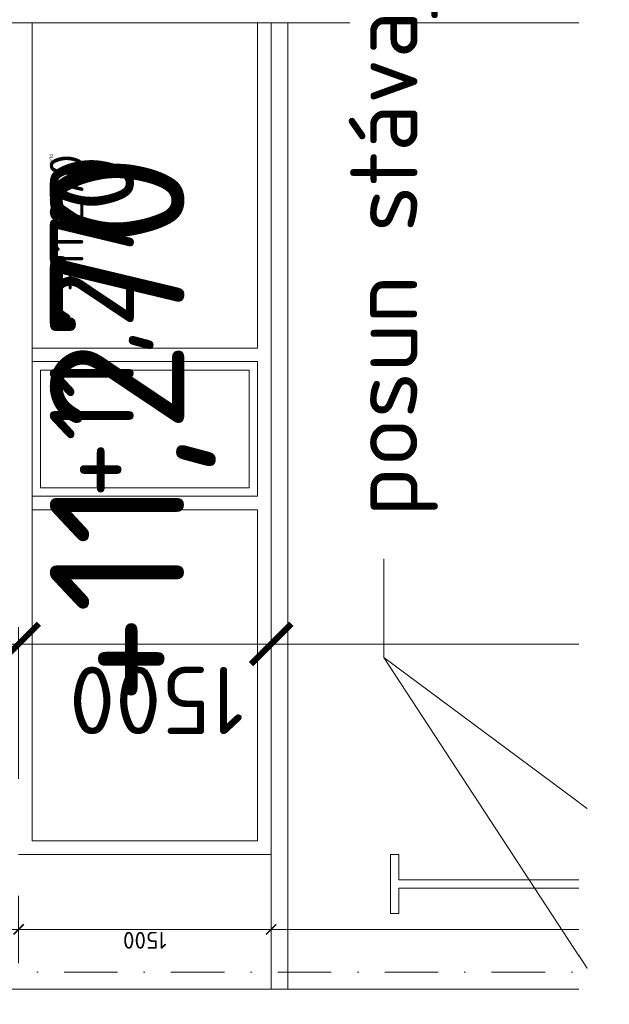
# Model space of a CAD drawing. Header units: millimetres. Extents: x -15830 to 4680139, y -28864 to 2281735.
# Tile 61 of 256: x 121630 to 125134, y 94093 to 99942. Entities that reach past the tile are written whole.
import ezdxf
from ezdxf import colors
from ezdxf.entities.mleader import LeaderData, LeaderLine
from ezdxf.enums import TextEntityAlignment as Align
from ezdxf.math import Vec2, Vec3

# ---------------------------------------------------------------- set-up
doc = ezdxf.new("R2010")
doc.units = ezdxf.units.MM
doc.linetypes.add('CENTERX2', pattern=[101.6, 63.5, -12.7, 12.7, -12.7])
doc.linetypes.add('DASHDOT', pattern=[25.4, 12.7, -6.35, 0, -6.35])
for name, color, linetype in [('0 @ 1', 7, 'Continuous'), ('0 @ 10', 7, 'Continuous'), ('0 @ 100', 7, 'Continuous'), ('0 @ 250 (1)', 7, 'Continuous'), ('0 @ 250 (2)', 7, 'Continuous'), ('0 @ 400', 7, 'Continuous'), ('NWT_UT_ZARIZENI', 4, 'Continuous')]:
    doc.layers.add(name, color=color, linetype=linetype)
for name, color, linetype, lineweight in [('A99_N_kce-pohl', 1, 'Continuous', 9), ('A99_N_koty-200', 5, 'Continuous', 5), ('A99_N_koty-200 @ 200', 5, 'Continuous', 5), ('A99_N_koty-200 @ 50', 5, 'Continuous', 5), ('A99_N_koty-200-vysk', 6, 'Continuous', 9), ('A99_N_txt-popis-50', 240, 'Continuous', 9), ('A99_N_txt-popis-50 @ 200', 240, 'Continuous', 9), ('A99_N_txt-popis-50 @ 50', 240, 'Continuous', 9), ('A99_S_kce-pohl', 7, 'Continuous', 5), ('A99_S_kce-rez-sil', 7, 'Continuous', 15), ('A99_S_osy', 1, 'CENTERX2', 5)]:
    doc.layers.add(name, color=color, linetype=linetype, lineweight=lineweight)
doc.styles.add('A99_kota', font='isocpeur.ttf', dxfattribs={"height": 2})
doc.styles.add('A99_popis', font='isocpeur.ttf')
doc.dimstyles.new('A99_kota_200 new', dxfattribs={"dimscale": 200, "dimtxt": 2, "dimasz": 1.2, "dimexe": 0.5, "dimexo": 1.5, "dimgap": 0.3, "dimtad": 1, "dimdec": 0, "dimzin": 3, "dimdsep": 46, "dimtxsty": 'A99_kota', "dimblk": 'ARCHTICK', "dimcen": 2.5, "dimazin": 2, "dimtfac": 0.75, "dimtdec": 0, "dimtmove": 2, "dimatfit": 0, "dimfxl": 0, "dimtolj": 1, "dimtzin": 0, "dimlwd": 5, "dimlwe": 5, "dimarcsym": 0})

# ---------------------------------------------------------------- blocks, each defined once
blk = doc.blocks.new('_ArchTick')
at = {"color": 0, "linetype": 'ByBlock', "const_width": 0.15}
blk.add_lwpolyline([(-0.5, -0.5), (0.5, 0.5)], dxfattribs=at)
blk = doc.blocks.new('*D353')
at = {"layer": 'A99_N_koty-200', "color": 0, "linetype": 'Continuous', "lineweight": 5, "transparency": 16777216}
for p, q in [((121624, 96233.3), (121624, 96333.3)), ((123124, 96233.3), (123124, 96333.3)), ((121624, 96233.3), (123124, 96233.3))]:
    blk.add_line(p, q, dxfattribs=at)
at = {"layer": 'Defpoints', "color": 0, "linetype": 'Continuous', "transparency": 16777216}
for p in [(121624, 96233.3), (123124, 96233.3), (123124, 96233.3)]:
    blk.add_point(p, dxfattribs=at)
at = {"layer": 'A99_N_koty-200', "color": 0, "linetype": 'Continuous', "lineweight": 5, "transparency": 16777216, "xscale": 240, "yscale": 240, "zscale": 240, "rotation": 180}
blk.add_blockref('_ArchTick', (121624, 96233.3), dxfattribs=at)
at = {"layer": 'A99_N_koty-200', "color": 0, "linetype": 'Continuous', "lineweight": 5, "transparency": 16777216, "xscale": 240, "yscale": 240, "zscale": 240}
blk.add_blockref('_ArchTick', (123124, 96233.3), dxfattribs=at)
at = {"layer": 'A99_N_koty-200', "color": 0, "linetype": 'Continuous', "transparency": 16777216, "insert": (122444, 95898.3), "char_height": 400, "attachment_point": 5, "rotation": 180, "style": 'A99_kota'}
blk.add_mtext('\\A1;1500', dxfattribs=at)
blk = doc.blocks.new('*D354')
at = {"layer": 'A99_N_koty-200', "color": 0, "linetype": 'Continuous', "lineweight": 5, "transparency": 16777216}
for p, q in [((121624, 94738.3), (121624, 94513.3)), ((123124, 94738.3), (123124, 94513.3)), ((121624, 94538.3), (123124, 94538.3))]:
    blk.add_line(p, q, dxfattribs=at)
at = {"layer": 'Defpoints', "color": 0, "linetype": 'Continuous', "transparency": 16777216}
for p in [(121624, 96233.3), (123124, 96233.3), (123124, 94538.3)]:
    blk.add_point(p, dxfattribs=at)
at = {"layer": 'A99_N_koty-200', "color": 0, "linetype": 'Continuous', "lineweight": 5, "transparency": 16777216, "xscale": 60, "yscale": 60, "zscale": 60, "rotation": 180}
blk.add_blockref('_ArchTick', (121624, 94538.3), dxfattribs=at)
at = {"layer": 'A99_N_koty-200', "color": 0, "linetype": 'Continuous', "lineweight": 5, "transparency": 16777216, "xscale": 60, "yscale": 60, "zscale": 60}
blk.add_blockref('_ArchTick', (123124, 94538.3), dxfattribs=at)
at = {"layer": 'A99_N_koty-200', "color": 0, "linetype": 'Continuous', "transparency": 16777216, "insert": (122374, 94473.3), "char_height": 100, "attachment_point": 5, "rotation": 180, "style": 'A99_kota'}
blk.add_mtext('\\A1;1500', dxfattribs=at)
blk = doc.blocks.new('*D355')
at = {"layer": 'A99_N_koty-200', "color": 0, "linetype": 'Continuous', "lineweight": 5, "transparency": 16777216}
for p, q in [((123124, 95433.3), (123124, 96333.3)), ((132894, 95433.3), (132894, 96333.3)), ((123124, 96233.3), (132894, 96233.3))]:
    blk.add_line(p, q, dxfattribs=at)
at = {"layer": 'Defpoints', "color": 0, "linetype": 'Continuous', "transparency": 16777216}
for p in [(132894, 96233.3), (132894, 94538.3), (123124, 93333.3)]:
    blk.add_point(p, dxfattribs=at)
at = {"layer": 'A99_N_koty-200', "color": 0, "linetype": 'Continuous', "lineweight": 5, "transparency": 16777216, "xscale": 240, "yscale": 240, "zscale": 240, "rotation": 180}
blk.add_blockref('_ArchTick', (123124, 96233.3), dxfattribs=at)
at = {"layer": 'A99_N_koty-200', "color": 0, "linetype": 'Continuous', "lineweight": 5, "transparency": 16777216, "xscale": 240, "yscale": 240, "zscale": 240}
blk.add_blockref('_ArchTick', (132894, 96233.3), dxfattribs=at)
at = {"layer": 'A99_N_koty-200', "color": 0, "linetype": 'Continuous', "transparency": 16777216, "insert": (126286.5, 95955.8), "char_height": 400, "attachment_point": 5, "rotation": 180, "style": 'A99_kota'}
blk.add_mtext('\\A1;9770', dxfattribs=at)
blk = doc.blocks.new('*D356')
at = {"layer": 'A99_N_koty-200', "color": 0, "linetype": 'Continuous', "lineweight": 5, "transparency": 16777216}
for p, q in [((123124, 94338.3), (123124, 94563.3)), ((123124, 94538.3), (132894, 94538.3)), ((132894, 94538.3), (132894, 94563.3))]:
    blk.add_line(p, q, dxfattribs=at)
at = {"layer": 'Defpoints', "color": 0, "linetype": 'Continuous', "transparency": 16777216}
for p in [(132894, 94538.3), (132894, 94538.3), (123124, 93333.3)]:
    blk.add_point(p, dxfattribs=at)
at = {"layer": 'A99_N_koty-200', "color": 0, "linetype": 'Continuous', "lineweight": 5, "transparency": 16777216, "xscale": 60, "yscale": 60, "zscale": 60, "rotation": 180}
blk.add_blockref('_ArchTick', (123124, 94538.3), dxfattribs=at)
at = {"layer": 'A99_N_koty-200', "color": 0, "linetype": 'Continuous', "lineweight": 5, "transparency": 16777216, "xscale": 60, "yscale": 60, "zscale": 60}
blk.add_blockref('_ArchTick', (132894, 94538.3), dxfattribs=at)
at = {"layer": 'A99_N_koty-200', "color": 0, "linetype": 'Continuous', "transparency": 16777216, "insert": (128009, 94473.3), "char_height": 100, "attachment_point": 5, "rotation": 180, "style": 'A99_kota'}
blk.add_mtext('\\A1;9770', dxfattribs=at)
blk = doc.blocks.new('*D357')
at = {"layer": 'A99_N_koty-200', "color": 0, "linetype": 'Continuous', "lineweight": 5, "transparency": 16777216}
for p, q in [((119909, 95433.3), (119909, 96333.3)), ((121624, 95433.3), (121624, 96333.3)), ((121624, 96233.3), (119909, 96233.3))]:
    blk.add_line(p, q, dxfattribs=at)
at = {"layer": 'Defpoints', "color": 0, "linetype": 'Continuous', "transparency": 16777216}
for p in [(119909, 96233.3), (119909, 93333.3), (121624, 93333.3)]:
    blk.add_point(p, dxfattribs=at)
at = {"layer": 'A99_N_koty-200', "color": 0, "linetype": 'Continuous', "lineweight": 5, "transparency": 16777216, "xscale": 240, "yscale": 240, "zscale": 240, "rotation": 180}
blk.add_blockref('_ArchTick', (119909, 96233.3), dxfattribs=at)
at = {"layer": 'A99_N_koty-200', "color": 0, "linetype": 'Continuous', "lineweight": 5, "transparency": 16777216, "xscale": 240, "yscale": 240, "zscale": 240}
blk.add_blockref('_ArchTick', (121624, 96233.3), dxfattribs=at)
at = {"layer": 'A99_N_koty-200', "color": 0, "linetype": 'Continuous', "transparency": 16777216, "insert": (120766.5, 95973.3), "char_height": 400, "attachment_point": 5, "rotation": 180, "style": 'A99_kota'}
blk.add_mtext('\\A1;1715', dxfattribs=at)
blk = doc.blocks.new('*D358')
at = {"layer": 'A99_N_koty-200', "color": 0, "linetype": 'Continuous', "lineweight": 5, "transparency": 16777216}
for p, q in [((119909, 94338.3), (119909, 94563.3)), ((121624, 94538.3), (119909, 94538.3)), ((121624, 94338.3), (121624, 94563.3))]:
    blk.add_line(p, q, dxfattribs=at)
at = {"layer": 'Defpoints', "color": 0, "linetype": 'Continuous', "transparency": 16777216}
for p in [(119909, 94538.3), (119909, 93333.3), (121624, 93333.3)]:
    blk.add_point(p, dxfattribs=at)
at = {"layer": 'A99_N_koty-200', "color": 0, "linetype": 'Continuous', "lineweight": 5, "transparency": 16777216, "xscale": 60, "yscale": 60, "zscale": 60, "rotation": 180}
blk.add_blockref('_ArchTick', (119909, 94538.3), dxfattribs=at)
at = {"layer": 'A99_N_koty-200', "color": 0, "linetype": 'Continuous', "lineweight": 5, "transparency": 16777216, "xscale": 60, "yscale": 60, "zscale": 60}
blk.add_blockref('_ArchTick', (121624, 94538.3), dxfattribs=at)
at = {"layer": 'A99_N_koty-200', "color": 0, "linetype": 'Continuous', "transparency": 16777216, "insert": (120766.5, 94473.3), "char_height": 100, "attachment_point": 5, "rotation": 180, "style": 'A99_kota'}
blk.add_mtext('\\A1;1715', dxfattribs=at)
blk = doc.blocks.new('*U35')
at = {"color": 0, "linetype": 'ByBlock', "lineweight": -2, "style": 'A99_kota'}
for tag, p in [('VYSKA', (9.2, 7.75)), ('POPIS', (9.2, 4.5))]:
    blk.add_attdef(tag, text='', height=2, dxfattribs=at).set_placement(p, align=Align.TOP_RIGHT)
blk = doc.blocks.new('*U751')
at = {"layer": 'A99_N_koty-200-vysk', "lineweight": 5}
ref = blk.add_blockref('*U35', (121624, 89843.3), dxfattribs=dict(at, xscale=200, yscale=200, zscale=200, rotation=90.00000000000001))
ref.add_attrib('VYSKA', '+11,270', dxfattribs={"layer": '0 @ 1', "color": 0, "linetype": 'ByBlock', "lineweight": -2, "height": 2, "rotation": 90, "style": 'A99_kota'}).set_placement((121809.2, 99143.3), align=Align.TOP_RIGHT)
ref = blk.add_blockref('*U35', (121624, 89843.3), dxfattribs=dict(at, xscale=200, yscale=200, zscale=200, rotation=90.00000000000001))
ref.add_attrib('VYSKA', '+11,270', dxfattribs={"layer": '0 @ 10', "color": 0, "linetype": 'ByBlock', "lineweight": -2, "height": 20, "rotation": 90, "style": 'A99_kota'}).set_placement((121809.2, 99143.3), align=Align.TOP_RIGHT)
ref = blk.add_blockref('*U35', (121624, 89843.3), dxfattribs=dict(at, xscale=200, yscale=200, zscale=200, rotation=90.00000000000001))
ref.add_attrib('VYSKA', '+11,270', dxfattribs={"layer": '0 @ 100', "color": 0, "linetype": 'ByBlock', "lineweight": -2, "height": 200, "rotation": 90, "style": 'A99_kota'}).set_placement((121809.2, 99143.3), align=Align.TOP_RIGHT)
ref = blk.add_blockref('*U35', (121624, 89843.3), dxfattribs=dict(at, xscale=200, yscale=200, zscale=200, rotation=90.00000000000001))
ref.add_attrib('VYSKA', '+11,270', dxfattribs={"layer": '0 @ 250 (1)', "color": 0, "linetype": 'ByBlock', "lineweight": -2, "height": 500, "rotation": 90, "style": 'A99_kota'}).set_placement((121809.2, 99143.3), align=Align.TOP_RIGHT)
ref = blk.add_blockref('*U35', (121624, 89843.3), dxfattribs=dict(at, xscale=200, yscale=200, zscale=200, rotation=90.00000000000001))
ref.add_attrib('VYSKA', '+11,270', dxfattribs={"layer": '0 @ 250 (2)', "color": 0, "linetype": 'ByBlock', "lineweight": -2, "height": 500, "rotation": 90, "style": 'A99_kota'}).set_placement((121809.2, 99143.3), align=Align.TOP_RIGHT)
ref = blk.add_blockref('*U35', (121624, 89843.3), dxfattribs=dict(at, xscale=200, yscale=200, zscale=200, rotation=90.00000000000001))
ref.add_attrib('VYSKA', '+11,270', dxfattribs={"layer": '0 @ 400', "color": 0, "linetype": 'ByBlock', "lineweight": -2, "height": 800, "rotation": 90, "style": 'A99_kota'}).set_placement((121809.2, 99143.3), align=Align.TOP_RIGHT)
blk = doc.blocks.new('*U727')
at = {"layer": 'A99_N_koty-200 @ 200', "linetype": 'Continuous'}
dim = blk.add_linear_dim(base=(123124, 96233.3), p1=(121624, 96233.3), p2=(123124, 96233.3), angle=180, dimstyle='A99_kota_200 new', override={"dimscale": 200, "dimtix": 1, "dimtofl": 1, "dimtmove": 2, "dimatfit": 0}, dxfattribs=at)
dim.commit()
dim.dimension.update_dxf_attribs({"geometry": '*D353', "text_midpoint": (122444, 95898.3), "dimtype": 128})
at = {"layer": 'A99_N_koty-200 @ 50', "linetype": 'Continuous'}
dim = blk.add_linear_dim(base=(123124, 94538.3), p1=(121624, 96233.3), p2=(123124, 96233.3), angle=180, dimstyle='A99_kota_200 new', override={"dimscale": 50, "dimtix": 1, "dimtofl": 1, "dimtmove": 2, "dimatfit": 0}, dxfattribs=at)
dim.commit()
dim.dimension.update_dxf_attribs({"geometry": '*D354', "text_midpoint": (122374, 94473.3)})
blk = doc.blocks.new('*U728')
at = {"layer": 'A99_N_koty-200 @ 200', "linetype": 'Continuous'}
dim = blk.add_linear_dim(base=(132894, 96233.3), p1=(123124, 93333.3), p2=(132894, 94538.3), angle=180, dimstyle='A99_kota_200 new', override={"dimscale": 200, "dimtix": 1, "dimtofl": 1, "dimtmove": 2, "dimatfit": 0}, dxfattribs=at)
dim.commit()
dim.dimension.update_dxf_attribs({"geometry": '*D355', "text_midpoint": (126286.5, 95955.8), "dimtype": 128})
at = {"layer": 'A99_N_koty-200 @ 50', "linetype": 'Continuous'}
dim = blk.add_linear_dim(base=(132894, 94538.3), p1=(123124, 93333.3), p2=(132894, 94538.3), angle=180, dimstyle='A99_kota_200 new', override={"dimscale": 50, "dimtix": 1, "dimtofl": 1, "dimtmove": 2, "dimatfit": 0}, dxfattribs=at)
dim.commit()
dim.dimension.update_dxf_attribs({"geometry": '*D356', "text_midpoint": (128009, 94473.3)})
blk = doc.blocks.new('*U729')
at = {"layer": 'A99_N_koty-200 @ 200', "linetype": 'Continuous'}
dim = blk.add_linear_dim(base=(119909, 96233.3), p1=(121624, 93333.3), p2=(119909, 93333.3), angle=180, dimstyle='A99_kota_200 new', override={"dimscale": 200, "dimtix": 1, "dimtofl": 1, "dimtmove": 2, "dimatfit": 0}, dxfattribs=at)
dim.commit()
dim.dimension.update_dxf_attribs({"geometry": '*D357', "text_midpoint": (120766.5, 95973.3)})
at = {"layer": 'A99_N_koty-200 @ 50', "linetype": 'Continuous'}
dim = blk.add_linear_dim(base=(119909, 94538.3), p1=(121624, 93333.3), p2=(119909, 93333.3), angle=180, dimstyle='A99_kota_200 new', override={"dimscale": 50, "dimtix": 1, "dimtofl": 1, "dimtmove": 2, "dimatfit": 0}, dxfattribs=at)
dim.commit()
dim.dimension.update_dxf_attribs({"geometry": '*D358', "text_midpoint": (120766.5, 94473.3)})
blk = doc.blocks.new('*U903')
at = {"layer": 'A99_N_txt-popis-50 @ 200', "lineweight": 9}
ml = blk.add_multileader_mtext('Standard', dxfattribs=at)
ml.set_content('\\A1;{\\C256;2 x nové nosníky 100x250x6\\P(obvodový plášť bude v úrovni \\P+5,000 rozdělen na dvě části.)}', color=1, style='A99_popis')
ml.set_leader_properties(color=256, linetype='ByLayer', lineweight=-1)
ml.build(insert=Vec2(0, 0))
ml.multileader.update_dxf_attribs({"dogleg_length": 1, "arrow_head_size": 300, "scale": 200})
ctx = ml.context
ctx.base_point, ctx.scale, ctx.char_height, ctx.arrow_head_size, ctx.landing_gap_size, ctx.plane_origin, ctx.plane_x_axis, ctx.plane_y_axis = Vec3(125194, 82168.3), 200, 400, 300, 250, Vec3(130377.5, 85760.8), Vec3(0, 1), Vec3(-1, 0)
notes = []
notes.append((ctx, [(1, (1, 1, 0), (125194, 90868.3), (0, -1), 740, [(0, [(127894, 93548.3)], 0, [])])]))
ctx.mtext.insert, ctx.mtext.text_direction, ctx.mtext.rotation, ctx.mtext.width, ctx.mtext.flow_direction = Vec3(124954, 82418.3), Vec3(0, 1), 1.570796, 7505, 5
ctx.mtext.has_bg_fill, ctx.mtext.bg_color, ctx.mtext.bg_scale_factor, ctx.mtext.bg_transparency, ctx.mtext.use_window_bg_color = 1, -1073741824, 1, 0, 1
for ctx, leaders in notes:
    for number, flags, end, landing, length, lines in leaders:
        leader = LeaderData()
        leader.index, (leader.has_last_leader_line, leader.has_dogleg_vector, leader.attachment_direction) = number, flags
        leader.last_leader_point, leader.dogleg_vector, leader.dogleg_length = Vec3(end), Vec3(landing), length
        for number, points, colour, breaks in lines:
            line = LeaderLine()
            line.index, line.vertices, line.color, line.breaks = number, Vec3.list(points), colors.encode_raw_color(colour), breaks
            leader.lines.append(line)
        ctx.leaders.append(leader)
blk = doc.blocks.new('*U920')
at = {"layer": 'A99_N_txt-popis-50 @ 200', "lineweight": 9}
ml = blk.add_multileader_mtext('Standard', dxfattribs=at)
ml.set_content('\\A1;{\\C256;posun stávajícího nosníku o 1800mm nahoru}', color=1, style='A99_popis')
ml.set_leader_properties(color=256, linetype='ByLayer', lineweight=-1)
ml.build(insert=Vec2(0, 0))
ml.multileader.update_dxf_attribs({"dogleg_length": 1, "arrow_head_size": 300, "scale": 200})
ctx = ml.context
ctx.base_point, ctx.scale, ctx.char_height, ctx.arrow_head_size, ctx.landing_gap_size, ctx.plane_origin, ctx.plane_x_axis, ctx.plane_y_axis = Vec3(123794.1, 96738.3), 200, 400, 300, 250, Vec3(127347.5, 101135.8), Vec3(0, 1), Vec3(-1, 0)
notes = []
notes.append((ctx, [(0, (1, 1, 0), (123794.1, 96153.3), (0, 1), 585, [(0, [(125489, 93563.3)], 0, [])])]))
ctx.mtext.insert, ctx.mtext.text_direction, ctx.mtext.rotation, ctx.mtext.width, ctx.mtext.flow_direction = Vec3(123594, 96988.3), Vec3(0, 1), 1.570796, 6421.707, 5
ctx.mtext.has_bg_fill, ctx.mtext.bg_color, ctx.mtext.bg_scale_factor, ctx.mtext.bg_transparency, ctx.mtext.use_window_bg_color = 1, -1073741824, 1, 0, 1
for ctx, leaders in notes:
    for number, flags, end, landing, length, lines in leaders:
        leader = LeaderData()
        leader.index, (leader.has_last_leader_line, leader.has_dogleg_vector, leader.attachment_direction) = number, flags
        leader.last_leader_point, leader.dogleg_vector, leader.dogleg_length = Vec3(end), Vec3(landing), length
        for number, points, colour, breaks in lines:
            line = LeaderLine()
            line.index, line.vertices, line.color, line.breaks = number, Vec3.list(points), colors.encode_raw_color(colour), breaks
            leader.lines.append(line)
        ctx.leaders.append(leader)
blk = doc.blocks.new('*U921')
at = {"layer": 'A99_N_txt-popis-50 @ 200', "lineweight": 9}
ml = blk.add_multileader_mtext('Standard', dxfattribs=at)
ml.set_content('\\A1;{\\C256;posun stávajícího nosníku o 1800mm nahoru}', color=1, style='A99_popis')
ml.set_leader_properties(color=256, linetype='ByLayer', lineweight=-1)
ml.build(insert=Vec2(0, 0))
ml.multileader.update_dxf_attribs({"dogleg_length": 1, "arrow_head_size": 300, "scale": 200})
ctx = ml.context
ctx.base_point, ctx.scale, ctx.char_height, ctx.arrow_head_size, ctx.landing_gap_size, ctx.plane_origin, ctx.plane_x_axis, ctx.plane_y_axis = Vec3(123794.1, 96738.3), 200, 400, 300, 250, Vec3(127802.5, 101135.8), Vec3(0, 1), Vec3(-1, 0)
notes = []
notes.append((ctx, [(0, (1, 1, 0), (123794.1, 96153.3), (0, 1), 585, [(0, [(127284, 93558.3)], 0, [])])]))
ctx.mtext.insert, ctx.mtext.text_direction, ctx.mtext.rotation, ctx.mtext.width, ctx.mtext.flow_direction = Vec3(123594, 96988.3), Vec3(0, 1), 1.570796, 6421.707, 5
ctx.mtext.has_bg_fill, ctx.mtext.bg_color, ctx.mtext.bg_scale_factor, ctx.mtext.bg_transparency, ctx.mtext.use_window_bg_color = 1, -1073741824, 1, 0, 1
for ctx, leaders in notes:
    for number, flags, end, landing, length, lines in leaders:
        leader = LeaderData()
        leader.index, (leader.has_last_leader_line, leader.has_dogleg_vector, leader.attachment_direction) = number, flags
        leader.last_leader_point, leader.dogleg_vector, leader.dogleg_length = Vec3(end), Vec3(landing), length
        for number, points, colour, breaks in lines:
            line = LeaderLine()
            line.index, line.vertices, line.color, line.breaks = number, Vec3.list(points), colors.encode_raw_color(colour), breaks
            leader.lines.append(line)
        ctx.leaders.append(leader)
blk = doc.blocks.new('*U925')
at = {"layer": 'A99_N_txt-popis-50 @ 50', "lineweight": 9}
ml = blk.add_multileader_mtext('Standard', dxfattribs=at)
ml.set_content('\\A1;{\\C256;odvodňovací systém \\Pbude součásti \\Pdodávky opláštění}', color=1, style='A99_popis')
ml.set_leader_properties(color=256, linetype='ByLayer', lineweight=-1)
ml.build(insert=Vec2(0, 0))
ml.multileader.update_dxf_attribs({"dogleg_length": 1, "arrow_head_size": 75, "scale": 50})
ctx = ml.context
ctx.base_point, ctx.scale, ctx.char_height, ctx.arrow_head_size, ctx.landing_gap_size, ctx.plane_origin, ctx.plane_x_axis, ctx.plane_y_axis = Vec3(125069, 91052), 50, 100, 75, 62.5, Vec3(133372.5, 85760.8), Vec3(0, 1), Vec3(-1, 0)
notes = []
notes.append((ctx, [(1, (1, 1, 0), (125069, 92533.3), (0, -1), 146.2, [(0, [(125069, 93198.3)], 0, [])])]))
ctx.mtext.insert, ctx.mtext.text_direction, ctx.mtext.rotation, ctx.mtext.width, ctx.mtext.defined_height, ctx.mtext.flow_direction = Vec3(125004, 91114.5), Vec3(0, 1), 1.570796, 1218.75, 15.9, 5
ctx.mtext.has_bg_fill, ctx.mtext.bg_color, ctx.mtext.bg_scale_factor, ctx.mtext.bg_transparency, ctx.mtext.use_window_bg_color = 1, -1073741824, 1, 0, 1
for ctx, leaders in notes:
    for number, flags, end, landing, length, lines in leaders:
        leader = LeaderData()
        leader.index, (leader.has_last_leader_line, leader.has_dogleg_vector, leader.attachment_direction) = number, flags
        leader.last_leader_point, leader.dogleg_vector, leader.dogleg_length = Vec3(end), Vec3(landing), length
        for number, points, colour, breaks in lines:
            line = LeaderLine()
            line.index, line.vertices, line.color, line.breaks = number, Vec3.list(points), colors.encode_raw_color(colour), breaks
            leader.lines.append(line)
        ctx.leaders.append(leader)

msp = doc.modelspace()

# ---------------------------------------------------------------- linework, layer by layer
at = {"layer": 'A99_N_kce-pohl'}
for p, q in [((121703.95, 95063.252), (121703.95, 99923.252)), ((121703.95, 99923.252), (121703.95, 97990.752)), ((123043.95, 97990.752), (123043.95, 99923.252)), ((123123.95, 99923.252), (123123.95, 94983.252)), ((123043.95, 97990.752), (121703.95, 97990.752)), ((121703.95, 97910.752), (121703.95, 97110.752)), ((123043.95, 97910.752), (121703.95, 97910.752)), ((123043.95, 97110.752), (123043.95, 97910.752)), ((123043.95, 97110.752), (121703.95, 97110.752)), ((121703.95, 97030.752), (121703.95, 95063.252)), ((123043.95, 97030.752), (121703.95, 97030.752)), ((123043.95, 95063.252), (123043.95, 97030.752)), ((123043.95, 95063.252), (123043.95, 97030.752)), ((121703.95, 95063.252), (122333.95, 95063.252)), ((121703.95, 95063.252), (123043.95, 95063.252)), ((123123.95, 94983.252), (121623.95, 94983.252))]:
    msp.add_line(p, q, dxfattribs=at)
msp.add_lwpolyline([(122993.95, 97860.752), (122993.95, 97160.752), (121753.95, 97160.752), (121753.95, 97860.752)], close=True, dxfattribs=at)
at = {"layer": 'A99_S_kce-pohl'}
for p, q in [((125033.95, 116983.252), (125033.95, 94983.252)), ((120993.95, 99923.252), (125033.95, 99923.252)), ((123123.95, 99923.252), (123123.95, 94183.252)), ((123223.95, 99923.252), (123223.95, 94183.252)), ((125033.95, 94983.252), (125033.95, 94183.252)), ((125033.95, 94983.252), (125733.95, 94983.252)), ((120128.768, 94183.252), (125033.95, 94183.252))]:
    msp.add_line(p, q, dxfattribs=at)
at = {"layer": 'A99_S_kce-rez-sil', "linetype": 'Continuous'}
for p, q in [((123833.95, 94983.252), (123833.95, 94633.252)), ((123833.95, 94983.252), (123883.95, 94983.252)), ((123883.95, 94983.252), (123883.95, 94833.252)), ((125033.95, 94983.252), (124983.95, 94983.252)), ((124983.95, 94983.252), (124983.95, 94833.252)), ((125033.95, 94983.252), (125033.95, 94633.252)), ((123883.95, 94833.252), (124983.95, 94833.252)), ((123883.95, 94783.252), (124983.95, 94783.252)), ((123883.95, 94633.252), (123883.95, 94783.252)), ((124983.95, 94633.252), (124983.95, 94783.252)), ((123833.95, 94633.252), (123883.95, 94633.252)), ((125033.95, 94633.252), (124983.95, 94633.252))]:
    msp.add_line(p, q, dxfattribs=at)
at = {"layer": 'A99_S_osy', "linetype": 'DASHDOT', "lineweight": 5, "ltscale": 25}
msp.add_lwpolyline([(136183.768, 94283.252), (116163.768, 94283.252)], dxfattribs=at)

# ---------------------------------------------------------------- block references
at = {"layer": 'A99_N_koty-200'}
for name in ['*U729', '*U727', '*U728']:
    msp.add_blockref(name, (0, 0), dxfattribs=at)
at = {"layer": 'NWT_UT_ZARIZENI'}
msp.add_blockref('*U751', (0, 0), dxfattribs=at)

# ---------------------------------------------------------------- next in the draw order: block references
at = {"layer": 'A99_N_txt-popis-50'}
msp.add_blockref('*U903', (0, 0), dxfattribs=at)

# ---------------------------------------------------------------- next in the draw order: block references
msp.add_blockref('*U920', (0, 0), dxfattribs=at)

# ---------------------------------------------------------------- next in the draw order: block references
msp.add_blockref('*U921', (0, 0), dxfattribs=at)

# ---------------------------------------------------------------- next in the draw order: block references
msp.add_blockref('*U925', (0, 0), dxfattribs=at)

doc.saveas('drawing.dxf')
